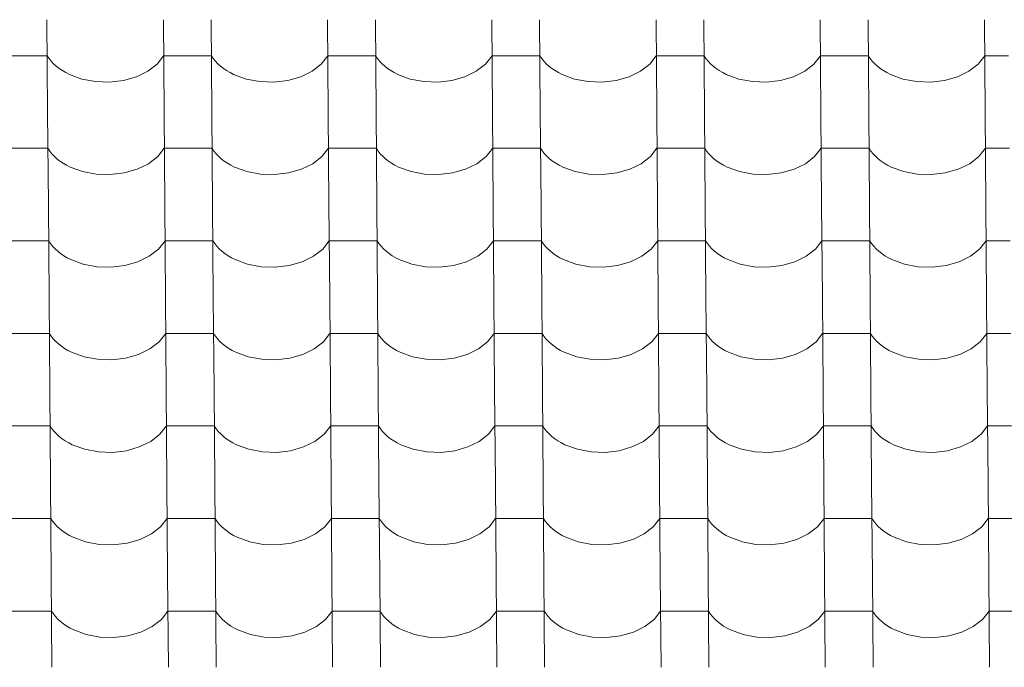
# Model space of a CAD drawing. Header units: millimetres. Extents: x -27785 to 104762, y -947 to 11132.
# Tile 103 of 146: x -8189 to -7199, y 9643 to 10293. Entities that reach past the tile are written whole.
import ezdxf

# ---------------------------------------------------------------- set-up
doc = ezdxf.new("R2010")
doc.units = ezdxf.units.MM
doc.header["$MEASUREMENT"] = 0
doc.layers.add('POHLED JIŽNÍ_1_Bourané_Výplně - Povrchové', color=7, linetype='Continuous')
doc.layers.add('POHLED JIŽNÍ_1_Konstrukce - nosné', color=7, linetype='Continuous')

# ---------------------------------------------------------------- blocks, each defined once
blk = doc.blocks.new('*X2', base_point=(-29303.7, -27473.93))
at = {"layer": 'POHLED JIŽNÍ_1_Bourané_Výplně - Povrchové', "color": 7, "linetype": 'Continuous', "lineweight": 13}
for p, q in [((-8161.31, 10293.42), (-8160.59, 10200.75)), ((-8044.35, 10293.42), (-8043.63, 10200.75)), ((-7996.32, 10293.42), (-7995.6, 10200.75)), ((-7879.36, 10293.42), (-7878.64, 10200.75)), ((-7831.32, 10293.42), (-7830.6, 10200.75)), ((-7714.36, 10293.42), (-7713.64, 10200.75)), ((-7666.33, 10293.42), (-7665.61, 10200.75)), ((-7549.36, 10293.42), (-7548.64, 10200.75)), ((-7501.33, 10293.42), (-7500.61, 10200.75)), ((-7384.37, 10293.42), (-7383.65, 10200.75)), ((-7336.33, 10293.42), (-7335.61, 10200.75)), ((-7219.37, 10293.42), (-7218.65, 10200.75)), ((-8185.05, 10257.27), (-8209.07, 10257.27)), ((-8161.03, 10257.27), (-8185.05, 10257.27)), ((-8161.03, 10257.27), (-8159.19, 10254.47)), ((-8159.19, 10254.47), (-8157.05, 10251.78)), ((-8157.05, 10251.78), (-8154.62, 10249.19)), ((-8154.62, 10249.19), (-8151.92, 10246.73)), ((-8059.93, 10241.71), (-8050.67, 10248.88)), ((-8050.67, 10248.88), (-8044.07, 10257.27)), ((-8020.05, 10257.27), (-8044.07, 10257.27)), ((-7996.04, 10257.27), (-8020.05, 10257.27)), ((-7996.04, 10257.27), (-7994.19, 10254.47)), ((-7994.19, 10254.47), (-7992.05, 10251.78)), ((-7992.05, 10251.78), (-7989.62, 10249.19)), ((-7989.62, 10249.19), (-7986.92, 10246.73)), ((-7894.93, 10241.71), (-7885.68, 10248.88)), ((-7885.68, 10248.88), (-7879.08, 10257.27)), ((-7855.06, 10257.27), (-7879.08, 10257.27)), ((-7831.04, 10257.27), (-7855.06, 10257.27)), ((-7831.04, 10257.27), (-7829.2, 10254.47)), ((-7829.2, 10254.47), (-7827.05, 10251.78)), ((-7827.05, 10251.78), (-7824.63, 10249.19)), ((-7824.63, 10249.19), (-7821.93, 10246.73)), ((-7729.94, 10241.71), (-7720.68, 10248.88)), ((-7720.68, 10248.88), (-7714.08, 10257.27)), ((-7690.06, 10257.27), (-7714.08, 10257.27)), ((-7666.05, 10257.27), (-7690.06, 10257.27)), ((-7666.05, 10257.27), (-7664.2, 10254.47)), ((-7664.2, 10254.47), (-7662.06, 10251.78)), ((-7662.06, 10251.78), (-7659.63, 10249.19)), ((-7659.63, 10249.19), (-7656.93, 10246.73)), ((-7564.94, 10241.71), (-7555.69, 10248.88)), ((-7555.69, 10248.88), (-7549.08, 10257.27)), ((-7525.07, 10257.27), (-7549.08, 10257.27)), ((-7501.05, 10257.27), (-7525.07, 10257.27)), ((-7501.05, 10257.27), (-7499.2, 10254.47)), ((-7499.2, 10254.47), (-7497.06, 10251.78)), ((-7497.06, 10251.78), (-7494.63, 10249.19)), ((-7494.63, 10249.19), (-7491.93, 10246.73)), ((-7399.94, 10241.71), (-7390.69, 10248.88)), ((-7390.69, 10248.88), (-7384.09, 10257.27)), ((-7360.07, 10257.27), (-7384.09, 10257.27)), ((-7336.05, 10257.27), (-7360.07, 10257.27)), ((-7336.05, 10257.27), (-7334.21, 10254.47)), ((-7334.21, 10254.47), (-7332.07, 10251.78)), ((-7332.07, 10251.78), (-7329.64, 10249.19)), ((-7329.64, 10249.19), (-7326.94, 10246.73)), ((-7234.95, 10241.71), (-7225.69, 10248.88)), ((-7225.69, 10248.88), (-7219.09, 10257.27)), ((-7195.07, 10257.27), (-7219.09, 10257.27)), ((-8151.92, 10246.73), (-8148.96, 10244.4)), ((-8148.96, 10244.4), (-8145.76, 10242.22)), ((-8145.76, 10242.22), (-8142.33, 10240.2)), ((-8142.33, 10240.2), (-8138.69, 10238.35)), ((-8071.36, 10236.12), (-8059.93, 10241.71)), ((-7986.92, 10246.73), (-7983.96, 10244.4)), ((-7983.96, 10244.4), (-7980.76, 10242.22)), ((-7980.76, 10242.22), (-7977.33, 10240.2)), ((-7977.33, 10240.2), (-7973.7, 10238.35)), ((-7906.37, 10236.12), (-7894.93, 10241.71)), ((-7821.93, 10246.73), (-7818.97, 10244.4)), ((-7818.97, 10244.4), (-7815.77, 10242.22)), ((-7815.77, 10242.22), (-7812.34, 10240.2)), ((-7812.34, 10240.2), (-7808.7, 10238.35)), ((-7741.37, 10236.12), (-7729.94, 10241.71)), ((-7656.93, 10246.73), (-7653.97, 10244.4)), ((-7653.97, 10244.4), (-7650.77, 10242.22)), ((-7650.77, 10242.22), (-7647.34, 10240.2)), ((-7647.34, 10240.2), (-7643.71, 10238.35)), ((-7576.37, 10236.12), (-7564.94, 10241.71)), ((-7491.93, 10246.73), (-7488.98, 10244.4)), ((-7488.98, 10244.4), (-7485.77, 10242.22)), ((-7485.77, 10242.22), (-7482.35, 10240.2)), ((-7482.35, 10240.2), (-7478.71, 10238.35)), ((-7411.38, 10236.12), (-7399.94, 10241.71)), ((-7326.94, 10246.73), (-7323.98, 10244.4)), ((-7323.98, 10244.4), (-7320.78, 10242.22)), ((-7320.78, 10242.22), (-7317.35, 10240.2)), ((-7317.35, 10240.2), (-7313.71, 10238.35)), ((-7246.38, 10236.12), (-7234.95, 10241.71)), ((-8138.69, 10238.35), (-8126.21, 10233.78)), ((-8126.21, 10233.78), (-8112.54, 10231.19)), ((-8112.54, 10231.19), (-8098.35, 10230.72)), ((-8098.35, 10230.72), (-8084.39, 10232.39)), ((-8084.39, 10232.39), (-8071.36, 10236.12)), ((-7973.7, 10238.35), (-7961.22, 10233.78)), ((-7961.22, 10233.78), (-7947.54, 10231.19)), ((-7947.54, 10231.19), (-7933.36, 10230.72)), ((-7933.36, 10230.72), (-7919.4, 10232.39)), ((-7919.4, 10232.39), (-7906.37, 10236.12)), ((-7808.7, 10238.35), (-7796.22, 10233.78)), ((-7796.22, 10233.78), (-7782.54, 10231.19)), ((-7782.54, 10231.19), (-7768.36, 10230.72)), ((-7768.36, 10230.72), (-7754.4, 10232.39)), ((-7754.4, 10232.39), (-7741.37, 10236.12)), ((-7643.71, 10238.35), (-7631.23, 10233.78)), ((-7631.23, 10233.78), (-7617.55, 10231.19)), ((-7617.55, 10231.19), (-7603.37, 10230.72)), ((-7603.37, 10230.72), (-7589.4, 10232.39)), ((-7589.4, 10232.39), (-7576.37, 10236.12)), ((-7478.71, 10238.35), (-7466.23, 10233.78)), ((-7466.23, 10233.78), (-7452.55, 10231.19)), ((-7452.55, 10231.19), (-7438.37, 10230.72)), ((-7438.37, 10230.72), (-7424.41, 10232.39)), ((-7424.41, 10232.39), (-7411.38, 10236.12)), ((-7313.71, 10238.35), (-7301.24, 10233.78)), ((-7301.24, 10233.78), (-7287.56, 10231.19)), ((-7287.56, 10231.19), (-7273.37, 10230.72)), ((-7273.37, 10230.72), (-7259.41, 10232.39)), ((-7259.41, 10232.39), (-7246.38, 10236.12)), ((-8160.59, 10200.41), (-8159.87, 10107.74)), ((-8043.63, 10200.41), (-8042.91, 10107.74)), ((-7995.6, 10200.41), (-7994.87, 10107.74)), ((-7878.63, 10200.41), (-7877.91, 10107.74)), ((-7830.6, 10200.41), (-7829.88, 10107.74)), ((-7713.64, 10200.41), (-7712.92, 10107.74)), ((-7665.6, 10200.41), (-7664.88, 10107.74)), ((-7548.64, 10200.41), (-7547.92, 10107.74)), ((-7500.61, 10200.41), (-7499.89, 10107.74)), ((-7383.65, 10200.41), (-7382.92, 10107.74)), ((-7335.61, 10200.41), (-7334.89, 10107.74)), ((-7218.65, 10200.41), (-7217.93, 10107.74)), ((-8184.33, 10164.26), (-8208.34, 10164.26)), ((-8160.31, 10164.26), (-8184.33, 10164.26)), ((-8160.31, 10164.26), (-8158.46, 10161.47)), ((-8158.46, 10161.47), (-8156.32, 10158.77)), ((-8049.95, 10155.87), (-8043.35, 10164.26)), ((-8019.33, 10164.26), (-8043.35, 10164.26)), ((-7995.31, 10164.26), (-8019.33, 10164.26)), ((-7995.31, 10164.26), (-7993.47, 10161.47)), ((-7993.47, 10161.47), (-7991.33, 10158.77)), ((-7884.95, 10155.87), (-7878.35, 10164.26)), ((-7854.33, 10164.26), (-7878.35, 10164.26)), ((-7830.32, 10164.26), (-7854.33, 10164.26)), ((-7830.32, 10164.26), (-7828.47, 10161.47)), ((-7828.47, 10161.47), (-7826.33, 10158.77)), ((-7719.96, 10155.87), (-7713.36, 10164.26)), ((-7689.34, 10164.26), (-7713.36, 10164.26)), ((-7665.32, 10164.26), (-7689.34, 10164.26)), ((-7665.32, 10164.26), (-7663.48, 10161.47)), ((-7663.48, 10161.47), (-7661.33, 10158.77)), ((-7554.96, 10155.87), (-7548.36, 10164.26)), ((-7524.34, 10164.26), (-7548.36, 10164.26)), ((-7500.33, 10164.26), (-7524.34, 10164.26)), ((-7500.33, 10164.26), (-7498.48, 10161.47)), ((-7498.48, 10161.47), (-7496.34, 10158.77)), ((-7389.97, 10155.87), (-7383.36, 10164.26)), ((-7359.35, 10164.26), (-7383.36, 10164.26)), ((-7335.33, 10164.26), (-7359.35, 10164.26)), ((-7335.33, 10164.26), (-7333.48, 10161.47)), ((-7333.48, 10161.47), (-7331.34, 10158.77)), ((-7224.97, 10155.87), (-7218.37, 10164.26)), ((-7194.35, 10164.26), (-7218.37, 10164.26)), ((-8156.32, 10158.77), (-8153.89, 10156.18)), ((-8153.89, 10156.18), (-8151.19, 10153.72)), ((-8151.19, 10153.72), (-8148.24, 10151.39)), ((-8148.24, 10151.39), (-8145.03, 10149.21)), ((-8059.2, 10148.7), (-8049.95, 10155.87)), ((-7991.33, 10158.77), (-7988.9, 10156.18)), ((-7988.9, 10156.18), (-7986.2, 10153.72)), ((-7986.2, 10153.72), (-7983.24, 10151.39)), ((-7983.24, 10151.39), (-7980.04, 10149.21)), ((-7894.21, 10148.7), (-7884.95, 10155.87)), ((-7826.33, 10158.77), (-7823.9, 10156.18)), ((-7823.9, 10156.18), (-7821.2, 10153.72)), ((-7821.2, 10153.72), (-7818.24, 10151.39)), ((-7818.24, 10151.39), (-7815.04, 10149.21)), ((-7729.21, 10148.7), (-7719.96, 10155.87)), ((-7661.33, 10158.77), (-7658.91, 10156.18)), ((-7658.91, 10156.18), (-7656.21, 10153.72)), ((-7656.21, 10153.72), (-7653.25, 10151.39)), ((-7653.25, 10151.39), (-7650.05, 10149.21)), ((-7564.22, 10148.7), (-7554.96, 10155.87)), ((-7496.34, 10158.77), (-7493.91, 10156.18)), ((-7493.91, 10156.18), (-7491.21, 10153.72)), ((-7491.21, 10153.72), (-7488.25, 10151.39)), ((-7488.25, 10151.39), (-7485.05, 10149.21)), ((-7399.22, 10148.7), (-7389.97, 10155.87)), ((-7331.34, 10158.77), (-7328.91, 10156.18)), ((-7328.91, 10156.18), (-7326.21, 10153.72)), ((-7326.21, 10153.72), (-7323.26, 10151.39)), ((-7323.26, 10151.39), (-7320.05, 10149.21)), ((-7234.22, 10148.7), (-7224.97, 10155.87)), ((-8145.03, 10149.21), (-8141.61, 10147.19)), ((-8141.61, 10147.19), (-8137.97, 10145.35)), ((-8137.97, 10145.35), (-8125.49, 10140.77)), ((-8125.49, 10140.77), (-8111.81, 10138.19)), ((-8083.67, 10139.38), (-8070.64, 10143.11)), ((-8070.64, 10143.11), (-8059.2, 10148.7)), ((-7980.04, 10149.21), (-7976.61, 10147.19)), ((-7976.61, 10147.19), (-7972.97, 10145.35)), ((-7972.97, 10145.35), (-7960.5, 10140.77)), ((-7960.5, 10140.77), (-7946.82, 10138.19)), ((-7918.67, 10139.38), (-7905.64, 10143.11)), ((-7905.64, 10143.11), (-7894.21, 10148.7)), ((-7815.04, 10149.21), (-7811.61, 10147.19)), ((-7811.61, 10147.19), (-7807.98, 10145.35)), ((-7807.98, 10145.35), (-7795.5, 10140.77)), ((-7795.5, 10140.77), (-7781.82, 10138.19)), ((-7753.68, 10139.38), (-7740.65, 10143.11)), ((-7740.65, 10143.11), (-7729.21, 10148.7)), ((-7650.05, 10149.21), (-7646.62, 10147.19)), ((-7646.62, 10147.19), (-7642.98, 10145.35)), ((-7642.98, 10145.35), (-7630.5, 10140.77)), ((-7630.5, 10140.77), (-7616.82, 10138.19)), ((-7588.68, 10139.38), (-7575.65, 10143.11)), ((-7575.65, 10143.11), (-7564.22, 10148.7)), ((-7485.05, 10149.21), (-7481.62, 10147.19)), ((-7481.62, 10147.19), (-7477.99, 10145.35)), ((-7477.99, 10145.35), (-7465.51, 10140.77)), ((-7465.51, 10140.77), (-7451.83, 10138.19)), ((-7423.68, 10139.38), (-7410.65, 10143.11)), ((-7410.65, 10143.11), (-7399.22, 10148.7)), ((-7320.05, 10149.21), (-7316.63, 10147.19)), ((-7316.63, 10147.19), (-7312.99, 10145.35)), ((-7312.99, 10145.35), (-7300.51, 10140.77)), ((-7300.51, 10140.77), (-7286.83, 10138.19)), ((-7258.69, 10139.38), (-7245.66, 10143.11)), ((-7245.66, 10143.11), (-7234.22, 10148.7)), ((-8111.81, 10138.19), (-8097.63, 10137.71)), ((-8097.63, 10137.71), (-8083.67, 10139.38)), ((-7946.82, 10138.19), (-7932.63, 10137.71)), ((-7932.63, 10137.71), (-7918.67, 10139.38)), ((-7781.82, 10138.19), (-7767.64, 10137.71)), ((-7767.64, 10137.71), (-7753.68, 10139.38)), ((-7616.82, 10138.19), (-7602.64, 10137.71)), ((-7602.64, 10137.71), (-7588.68, 10139.38)), ((-7451.83, 10138.19), (-7437.65, 10137.71)), ((-7437.65, 10137.71), (-7423.68, 10139.38)), ((-7286.83, 10138.19), (-7272.65, 10137.71)), ((-7272.65, 10137.71), (-7258.69, 10139.38)), ((-8159.87, 10107.41), (-8159.15, 10014.73)), ((-8042.91, 10107.41), (-8042.18, 10014.73)), ((-7994.87, 10107.41), (-7994.15, 10014.73)), ((-7877.91, 10107.41), (-7877.19, 10014.73)), ((-7829.88, 10107.41), (-7829.15, 10014.73)), ((-7712.91, 10107.41), (-7712.19, 10014.73)), ((-7664.88, 10107.41), (-7664.16, 10014.73)), ((-7547.92, 10107.41), (-7547.2, 10014.73)), ((-7499.88, 10107.41), (-7499.16, 10014.73)), ((-7382.92, 10107.41), (-7382.2, 10014.73)), ((-7334.89, 10107.41), (-7334.17, 10014.73)), ((-7217.93, 10107.41), (-7217.2, 10014.73)), ((-8183.6, 10071.25), (-8207.62, 10071.25)), ((-8159.59, 10071.25), (-8183.6, 10071.25)), ((-8159.59, 10071.25), (-8157.74, 10068.46)), ((-8049.23, 10062.86), (-8042.62, 10071.25)), ((-8018.61, 10071.25), (-8042.62, 10071.25)), ((-7994.59, 10071.25), (-8018.61, 10071.25)), ((-7994.59, 10071.25), (-7992.74, 10068.46)), ((-7884.23, 10062.86), (-7877.63, 10071.25)), ((-7853.61, 10071.25), (-7877.63, 10071.25)), ((-7829.59, 10071.25), (-7853.61, 10071.25)), ((-7829.59, 10071.25), (-7827.75, 10068.46)), ((-7719.24, 10062.86), (-7712.63, 10071.25)), ((-7688.62, 10071.25), (-7712.63, 10071.25)), ((-7664.6, 10071.25), (-7688.62, 10071.25)), ((-7664.6, 10071.25), (-7662.75, 10068.46)), ((-7554.24, 10062.86), (-7547.64, 10071.25)), ((-7523.62, 10071.25), (-7547.64, 10071.25)), ((-7499.6, 10071.25), (-7523.62, 10071.25)), ((-7499.6, 10071.25), (-7497.76, 10068.46)), ((-7389.24, 10062.86), (-7382.64, 10071.25)), ((-7358.62, 10071.25), (-7382.64, 10071.25)), ((-7334.61, 10071.25), (-7358.62, 10071.25)), ((-7334.61, 10071.25), (-7332.76, 10068.46)), ((-7224.25, 10062.86), (-7217.64, 10071.25)), ((-7193.63, 10071.25), (-7217.64, 10071.25)), ((-8157.74, 10068.46), (-8155.6, 10065.76)), ((-8155.6, 10065.76), (-8153.17, 10063.17)), ((-8153.17, 10063.17), (-8150.47, 10060.71)), ((-8150.47, 10060.71), (-8147.51, 10058.38)), ((-8058.48, 10055.69), (-8049.23, 10062.86)), ((-7992.74, 10068.46), (-7990.6, 10065.76)), ((-7990.6, 10065.76), (-7988.17, 10063.17)), ((-7988.17, 10063.17), (-7985.47, 10060.71)), ((-7985.47, 10060.71), (-7982.52, 10058.38)), ((-7893.48, 10055.69), (-7884.23, 10062.86)), ((-7827.75, 10068.46), (-7825.61, 10065.76)), ((-7825.61, 10065.76), (-7823.18, 10063.17)), ((-7823.18, 10063.17), (-7820.48, 10060.71)), ((-7820.48, 10060.71), (-7817.52, 10058.38)), ((-7728.49, 10055.69), (-7719.24, 10062.86)), ((-7662.75, 10068.46), (-7660.61, 10065.76)), ((-7660.61, 10065.76), (-7658.18, 10063.17)), ((-7658.18, 10063.17), (-7655.48, 10060.71)), ((-7655.48, 10060.71), (-7652.52, 10058.38)), ((-7563.49, 10055.69), (-7554.24, 10062.86)), ((-7497.76, 10068.46), (-7495.61, 10065.76)), ((-7495.61, 10065.76), (-7493.19, 10063.17)), ((-7493.19, 10063.17), (-7490.49, 10060.71)), ((-7490.49, 10060.71), (-7487.53, 10058.38)), ((-7398.5, 10055.69), (-7389.24, 10062.86)), ((-7332.76, 10068.46), (-7330.62, 10065.76)), ((-7330.62, 10065.76), (-7328.19, 10063.17)), ((-7328.19, 10063.17), (-7325.49, 10060.71)), ((-7325.49, 10060.71), (-7322.53, 10058.38)), ((-7233.5, 10055.69), (-7224.25, 10062.86)), ((-8147.51, 10058.38), (-8144.31, 10056.2)), ((-8144.31, 10056.2), (-8140.88, 10054.18)), ((-8140.88, 10054.18), (-8137.25, 10052.34)), ((-8137.25, 10052.34), (-8124.77, 10047.76)), ((-8069.91, 10050.1), (-8058.48, 10055.69)), ((-7982.52, 10058.38), (-7979.31, 10056.2)), ((-7979.31, 10056.2), (-7975.89, 10054.18)), ((-7975.89, 10054.18), (-7972.25, 10052.34)), ((-7972.25, 10052.34), (-7959.77, 10047.76)), ((-7904.92, 10050.1), (-7893.48, 10055.69)), ((-7817.52, 10058.38), (-7814.32, 10056.2)), ((-7814.32, 10056.2), (-7810.89, 10054.18)), ((-7810.89, 10054.18), (-7807.25, 10052.34)), ((-7807.25, 10052.34), (-7794.78, 10047.76)), ((-7739.92, 10050.1), (-7728.49, 10055.69)), ((-7652.52, 10058.38), (-7649.32, 10056.2)), ((-7649.32, 10056.2), (-7645.89, 10054.18)), ((-7645.89, 10054.18), (-7642.26, 10052.34)), ((-7642.26, 10052.34), (-7629.78, 10047.76)), ((-7574.93, 10050.1), (-7563.49, 10055.69)), ((-7487.53, 10058.38), (-7484.33, 10056.2)), ((-7484.33, 10056.2), (-7480.9, 10054.18)), ((-7480.9, 10054.18), (-7477.26, 10052.34)), ((-7477.26, 10052.34), (-7464.78, 10047.76)), ((-7409.93, 10050.1), (-7398.5, 10055.69)), ((-7322.53, 10058.38), (-7319.33, 10056.2)), ((-7319.33, 10056.2), (-7315.9, 10054.18)), ((-7315.9, 10054.18), (-7312.27, 10052.34)), ((-7312.27, 10052.34), (-7299.79, 10047.76)), ((-7244.93, 10050.1), (-7233.5, 10055.69)), ((-8124.77, 10047.76), (-8111.09, 10045.18)), ((-8111.09, 10045.18), (-8096.91, 10044.71)), ((-8096.91, 10044.71), (-8082.94, 10046.38)), ((-8082.94, 10046.38), (-8069.91, 10050.1)), ((-7959.77, 10047.76), (-7946.09, 10045.18)), ((-7946.09, 10045.18), (-7931.91, 10044.71)), ((-7931.91, 10044.71), (-7917.95, 10046.38)), ((-7917.95, 10046.38), (-7904.92, 10050.1)), ((-7794.78, 10047.76), (-7781.1, 10045.18)), ((-7781.1, 10045.18), (-7766.91, 10044.71)), ((-7766.91, 10044.71), (-7752.95, 10046.38)), ((-7752.95, 10046.38), (-7739.92, 10050.1)), ((-7629.78, 10047.76), (-7616.1, 10045.18)), ((-7616.1, 10045.18), (-7601.92, 10044.71)), ((-7601.92, 10044.71), (-7587.96, 10046.38)), ((-7587.96, 10046.38), (-7574.93, 10050.1)), ((-7464.78, 10047.76), (-7451.1, 10045.18)), ((-7451.1, 10045.18), (-7436.92, 10044.71)), ((-7436.92, 10044.71), (-7422.96, 10046.38)), ((-7422.96, 10046.38), (-7409.93, 10050.1)), ((-7299.79, 10047.76), (-7286.11, 10045.18)), ((-7286.11, 10045.18), (-7271.93, 10044.71)), ((-7271.93, 10044.71), (-7257.96, 10046.38)), ((-7257.96, 10046.38), (-7244.93, 10050.1)), ((-8159.14, 10014.4), (-8158.42, 9921.72)), ((-8042.18, 10014.4), (-8041.46, 9921.72)), ((-7994.15, 10014.4), (-7993.43, 9921.72)), ((-7877.19, 10014.4), (-7876.46, 9921.72)), ((-7829.15, 10014.4), (-7828.43, 9921.72)), ((-7712.19, 10014.4), (-7711.47, 9921.72)), ((-7664.16, 10014.4), (-7663.43, 9921.72)), ((-7547.19, 10014.4), (-7546.47, 9921.72)), ((-7499.16, 10014.4), (-7498.44, 9921.72)), ((-7382.2, 10014.4), (-7381.48, 9921.72)), ((-7334.16, 10014.4), (-7333.44, 9921.72)), ((-7217.2, 10014.4), (-7216.48, 9921.72)), ((-8182.88, 9978.24), (-8206.9, 9978.24)), ((-8158.86, 9978.24), (-8182.88, 9978.24)), ((-8158.86, 9978.24), (-8157.02, 9975.45)), ((-8157.02, 9975.45), (-8154.87, 9972.75)), ((-8154.87, 9972.75), (-8152.45, 9970.16)), ((-8048.5, 9969.85), (-8041.9, 9978.24)), ((-8017.88, 9978.24), (-8041.9, 9978.24)), ((-7993.87, 9978.24), (-8017.88, 9978.24)), ((-7993.87, 9978.24), (-7992.02, 9975.45)), ((-7992.02, 9975.45), (-7989.88, 9972.75)), ((-7989.88, 9972.75), (-7987.45, 9970.16)), ((-7883.51, 9969.85), (-7876.9, 9978.24)), ((-7852.89, 9978.24), (-7876.9, 9978.24)), ((-7828.87, 9978.24), (-7852.89, 9978.24)), ((-7828.87, 9978.24), (-7827.02, 9975.45)), ((-7827.02, 9975.45), (-7824.88, 9972.75)), ((-7824.88, 9972.75), (-7822.45, 9970.16)), ((-7718.51, 9969.85), (-7711.91, 9978.24)), ((-7687.89, 9978.24), (-7711.91, 9978.24)), ((-7663.87, 9978.24), (-7687.89, 9978.24)), ((-7663.87, 9978.24), (-7662.03, 9975.45)), ((-7662.03, 9975.45), (-7659.89, 9972.75)), ((-7659.89, 9972.75), (-7657.46, 9970.16)), ((-7553.52, 9969.85), (-7546.91, 9978.24)), ((-7522.9, 9978.24), (-7546.91, 9978.24)), ((-7498.88, 9978.24), (-7522.9, 9978.24)), ((-7498.88, 9978.24), (-7497.03, 9975.45)), ((-7497.03, 9975.45), (-7494.89, 9972.75)), ((-7494.89, 9972.75), (-7492.46, 9970.16)), ((-7388.52, 9969.85), (-7381.92, 9978.24)), ((-7357.9, 9978.24), (-7381.92, 9978.24)), ((-7333.88, 9978.24), (-7357.9, 9978.24)), ((-7333.88, 9978.24), (-7332.04, 9975.45)), ((-7332.04, 9975.45), (-7329.89, 9972.75)), ((-7329.89, 9972.75), (-7327.47, 9970.16)), ((-7223.52, 9969.85), (-7216.92, 9978.24)), ((-7192.9, 9978.24), (-7216.92, 9978.24)), ((-8152.45, 9970.16), (-8149.75, 9967.7)), ((-8149.75, 9967.7), (-8146.79, 9965.37)), ((-8146.79, 9965.37), (-8143.59, 9963.19)), ((-8143.59, 9963.19), (-8140.16, 9961.18)), ((-8069.19, 9957.09), (-8057.76, 9962.68)), ((-8057.76, 9962.68), (-8048.5, 9969.85)), ((-7987.45, 9970.16), (-7984.75, 9967.7)), ((-7984.75, 9967.7), (-7981.79, 9965.37)), ((-7981.79, 9965.37), (-7978.59, 9963.19)), ((-7978.59, 9963.19), (-7975.16, 9961.18)), ((-7904.19, 9957.09), (-7892.76, 9962.68)), ((-7892.76, 9962.68), (-7883.51, 9969.85)), ((-7822.45, 9970.16), (-7819.75, 9967.7)), ((-7819.75, 9967.7), (-7816.8, 9965.37)), ((-7816.8, 9965.37), (-7813.59, 9963.19)), ((-7813.59, 9963.19), (-7810.17, 9961.18)), ((-7739.2, 9957.09), (-7727.77, 9962.68)), ((-7727.77, 9962.68), (-7718.51, 9969.85)), ((-7657.46, 9970.16), (-7654.76, 9967.7)), ((-7654.76, 9967.7), (-7651.8, 9965.37)), ((-7651.8, 9965.37), (-7648.6, 9963.19)), ((-7648.6, 9963.19), (-7645.17, 9961.18)), ((-7574.2, 9957.09), (-7562.77, 9962.68)), ((-7562.77, 9962.68), (-7553.52, 9969.85)), ((-7492.46, 9970.16), (-7489.76, 9967.7)), ((-7489.76, 9967.7), (-7486.8, 9965.37)), ((-7486.8, 9965.37), (-7483.6, 9963.19)), ((-7483.6, 9963.19), (-7480.17, 9961.18)), ((-7409.21, 9957.09), (-7397.77, 9962.68)), ((-7397.77, 9962.68), (-7388.52, 9969.85)), ((-7327.47, 9970.16), (-7324.77, 9967.7)), ((-7324.77, 9967.7), (-7321.81, 9965.37)), ((-7321.81, 9965.37), (-7318.61, 9963.19)), ((-7318.61, 9963.19), (-7315.18, 9961.18)), ((-7244.21, 9957.09), (-7232.78, 9962.68)), ((-7232.78, 9962.68), (-7223.52, 9969.85)), ((-8140.16, 9961.18), (-8136.52, 9959.33)), ((-8136.52, 9959.33), (-8124.04, 9954.75)), ((-8124.04, 9954.75), (-8110.36, 9952.17)), ((-8110.36, 9952.17), (-8096.18, 9951.7)), ((-8096.18, 9951.7), (-8082.22, 9953.37)), ((-8082.22, 9953.37), (-8069.19, 9957.09)), ((-7975.16, 9961.18), (-7971.53, 9959.33)), ((-7971.53, 9959.33), (-7959.05, 9954.75)), ((-7959.05, 9954.75), (-7945.37, 9952.17)), ((-7945.37, 9952.17), (-7931.19, 9951.7)), ((-7931.19, 9951.7), (-7917.22, 9953.37)), ((-7917.22, 9953.37), (-7904.19, 9957.09)), ((-7810.17, 9961.18), (-7806.53, 9959.33)), ((-7806.53, 9959.33), (-7794.05, 9954.75)), ((-7794.05, 9954.75), (-7780.37, 9952.17)), ((-7780.37, 9952.17), (-7766.19, 9951.7)), ((-7766.19, 9951.7), (-7752.23, 9953.37)), ((-7752.23, 9953.37), (-7739.2, 9957.09)), ((-7645.17, 9961.18), (-7641.53, 9959.33)), ((-7641.53, 9959.33), (-7629.06, 9954.75)), ((-7629.06, 9954.75), (-7615.38, 9952.17)), ((-7615.38, 9952.17), (-7601.19, 9951.7)), ((-7601.19, 9951.7), (-7587.23, 9953.37)), ((-7587.23, 9953.37), (-7574.2, 9957.09)), ((-7480.17, 9961.18), (-7476.54, 9959.33)), ((-7476.54, 9959.33), (-7464.06, 9954.75)), ((-7464.06, 9954.75), (-7450.38, 9952.17)), ((-7450.38, 9952.17), (-7436.2, 9951.7)), ((-7436.2, 9951.7), (-7422.24, 9953.37)), ((-7422.24, 9953.37), (-7409.21, 9957.09)), ((-7315.18, 9961.18), (-7311.54, 9959.33)), ((-7311.54, 9959.33), (-7299.06, 9954.75)), ((-7299.06, 9954.75), (-7285.38, 9952.17)), ((-7285.38, 9952.17), (-7271.2, 9951.7)), ((-7271.2, 9951.7), (-7257.24, 9953.37)), ((-7257.24, 9953.37), (-7244.21, 9957.09)), ((-8158.42, 9921.39), (-8157.7, 9828.71)), ((-8041.46, 9921.39), (-8040.74, 9828.71)), ((-7993.42, 9921.39), (-7992.7, 9828.71)), ((-7876.46, 9921.39), (-7875.74, 9828.71)), ((-7828.43, 9921.39), (-7827.71, 9828.71)), ((-7711.47, 9921.39), (-7710.75, 9828.71)), ((-7663.43, 9921.39), (-7662.71, 9828.71)), ((-7546.47, 9921.39), (-7545.75, 9828.71)), ((-7498.44, 9921.39), (-7497.72, 9828.71)), ((-7381.47, 9921.39), (-7380.75, 9828.71)), ((-7333.44, 9921.39), (-7332.72, 9828.71)), ((-7216.48, 9921.39), (-7215.76, 9828.71)), ((-8182.16, 9885.23), (-8206.17, 9885.23)), ((-8158.14, 9885.23), (-8182.16, 9885.23)), ((-8158.14, 9885.23), (-8156.29, 9882.44)), ((-8047.78, 9876.84), (-8041.18, 9885.23)), ((-8017.16, 9885.23), (-8041.18, 9885.23)), ((-7993.14, 9885.23), (-8017.16, 9885.23)), ((-7993.14, 9885.23), (-7991.3, 9882.44)), ((-7882.78, 9876.84), (-7876.18, 9885.23)), ((-7852.16, 9885.23), (-7876.18, 9885.23)), ((-7828.15, 9885.23), (-7852.16, 9885.23)), ((-7828.15, 9885.23), (-7826.3, 9882.44)), ((-7717.79, 9876.84), (-7711.19, 9885.23)), ((-7687.17, 9885.23), (-7711.19, 9885.23)), ((-7663.15, 9885.23), (-7687.17, 9885.23)), ((-7663.15, 9885.23), (-7661.31, 9882.44)), ((-7552.79, 9876.84), (-7546.19, 9885.23)), ((-7522.17, 9885.23), (-7546.19, 9885.23)), ((-7498.15, 9885.23), (-7522.17, 9885.23)), ((-7498.15, 9885.23), (-7496.31, 9882.44)), ((-7387.8, 9876.84), (-7381.19, 9885.23)), ((-7357.18, 9885.23), (-7381.19, 9885.23)), ((-7333.16, 9885.23), (-7357.18, 9885.23)), ((-7333.16, 9885.23), (-7331.31, 9882.44)), ((-7222.8, 9876.84), (-7216.2, 9885.23)), ((-7192.18, 9885.23), (-7216.2, 9885.23)), ((-8156.29, 9882.44), (-8154.15, 9879.74)), ((-8154.15, 9879.74), (-8151.72, 9877.15)), ((-8151.72, 9877.15), (-8149.02, 9874.69)), ((-8149.02, 9874.69), (-8146.06, 9872.36)), ((-8057.03, 9869.67), (-8047.78, 9876.84)), ((-7991.3, 9882.44), (-7989.15, 9879.74)), ((-7989.15, 9879.74), (-7986.73, 9877.15)), ((-7986.73, 9877.15), (-7984.03, 9874.69)), ((-7984.03, 9874.69), (-7981.07, 9872.36)), ((-7892.04, 9869.67), (-7882.78, 9876.84)), ((-7826.3, 9882.44), (-7824.16, 9879.74)), ((-7824.16, 9879.74), (-7821.73, 9877.15)), ((-7821.73, 9877.15), (-7819.03, 9874.69)), ((-7819.03, 9874.69), (-7816.07, 9872.36)), ((-7727.04, 9869.67), (-7717.79, 9876.84)), ((-7661.31, 9882.44), (-7659.16, 9879.74)), ((-7659.16, 9879.74), (-7656.74, 9877.15)), ((-7656.74, 9877.15), (-7654.04, 9874.69)), ((-7654.04, 9874.69), (-7651.08, 9872.36)), ((-7562.05, 9869.67), (-7552.79, 9876.84)), ((-7496.31, 9882.44), (-7494.17, 9879.74)), ((-7494.17, 9879.74), (-7491.74, 9877.15)), ((-7491.74, 9877.15), (-7489.04, 9874.69)), ((-7489.04, 9874.69), (-7486.08, 9872.36)), ((-7397.05, 9869.67), (-7387.8, 9876.84)), ((-7331.31, 9882.44), (-7329.17, 9879.74)), ((-7329.17, 9879.74), (-7326.74, 9877.15)), ((-7326.74, 9877.15), (-7324.04, 9874.69)), ((-7324.04, 9874.69), (-7321.08, 9872.36)), ((-7232.05, 9869.67), (-7222.8, 9876.84)), ((-8146.06, 9872.36), (-8142.86, 9870.18)), ((-8142.86, 9870.18), (-8139.44, 9868.17)), ((-8139.44, 9868.17), (-8135.8, 9866.32)), ((-8135.8, 9866.32), (-8123.32, 9861.75)), ((-8081.5, 9860.36), (-8068.47, 9864.08)), ((-8068.47, 9864.08), (-8057.03, 9869.67)), ((-7981.07, 9872.36), (-7977.87, 9870.18)), ((-7977.87, 9870.18), (-7974.44, 9868.17)), ((-7974.44, 9868.17), (-7970.8, 9866.32)), ((-7970.8, 9866.32), (-7958.32, 9861.75)), ((-7916.5, 9860.36), (-7903.47, 9864.08)), ((-7903.47, 9864.08), (-7892.04, 9869.67)), ((-7816.07, 9872.36), (-7812.87, 9870.18)), ((-7812.87, 9870.18), (-7809.44, 9868.17)), ((-7809.44, 9868.17), (-7805.81, 9866.32)), ((-7805.81, 9866.32), (-7793.33, 9861.75)), ((-7751.5, 9860.36), (-7738.48, 9864.08)), ((-7738.48, 9864.08), (-7727.04, 9869.67)), ((-7651.08, 9872.36), (-7647.87, 9870.18)), ((-7647.87, 9870.18), (-7644.45, 9868.17)), ((-7644.45, 9868.17), (-7640.81, 9866.32)), ((-7640.81, 9866.32), (-7628.33, 9861.75)), ((-7586.51, 9860.36), (-7573.48, 9864.08)), ((-7573.48, 9864.08), (-7562.05, 9869.67)), ((-7486.08, 9872.36), (-7482.88, 9870.18)), ((-7482.88, 9870.18), (-7479.45, 9868.17)), ((-7479.45, 9868.17), (-7475.82, 9866.32)), ((-7475.82, 9866.32), (-7463.34, 9861.75)), ((-7421.51, 9860.36), (-7408.48, 9864.08)), ((-7408.48, 9864.08), (-7397.05, 9869.67)), ((-7321.08, 9872.36), (-7317.88, 9870.18)), ((-7317.88, 9870.18), (-7314.46, 9868.17)), ((-7314.46, 9868.17), (-7310.82, 9866.32)), ((-7310.82, 9866.32), (-7298.34, 9861.75)), ((-7256.52, 9860.36), (-7243.49, 9864.08)), ((-7243.49, 9864.08), (-7232.05, 9869.67)), ((-8123.32, 9861.75), (-8109.64, 9859.16)), ((-8109.64, 9859.16), (-8095.46, 9858.69)), ((-8095.46, 9858.69), (-8081.5, 9860.36)), ((-7958.32, 9861.75), (-7944.65, 9859.16)), ((-7944.65, 9859.16), (-7930.46, 9858.69)), ((-7930.46, 9858.69), (-7916.5, 9860.36)), ((-7793.33, 9861.75), (-7779.65, 9859.16)), ((-7779.65, 9859.16), (-7765.47, 9858.69)), ((-7765.47, 9858.69), (-7751.5, 9860.36)), ((-7628.33, 9861.75), (-7614.65, 9859.16)), ((-7614.65, 9859.16), (-7600.47, 9858.69)), ((-7600.47, 9858.69), (-7586.51, 9860.36)), ((-7463.34, 9861.75), (-7449.66, 9859.16)), ((-7449.66, 9859.16), (-7435.47, 9858.69)), ((-7435.47, 9858.69), (-7421.51, 9860.36)), ((-7298.34, 9861.75), (-7284.66, 9859.16)), ((-7284.66, 9859.16), (-7270.48, 9858.69)), ((-7270.48, 9858.69), (-7256.52, 9860.36)), ((-8157.7, 9828.38), (-8156.98, 9735.7)), ((-8040.73, 9828.38), (-8040.01, 9735.7)), ((-7992.7, 9828.38), (-7991.98, 9735.7)), ((-7875.74, 9828.38), (-7875.02, 9735.7)), ((-7827.7, 9828.38), (-7826.98, 9735.7)), ((-7710.74, 9828.38), (-7710.02, 9735.7)), ((-7662.71, 9828.38), (-7661.99, 9735.7)), ((-7545.75, 9828.38), (-7545.03, 9735.7)), ((-7497.71, 9828.38), (-7496.99, 9735.7)), ((-7380.75, 9828.38), (-7380.03, 9735.7)), ((-7332.72, 9828.38), (-7332, 9735.7)), ((-7215.75, 9828.38), (-7215.03, 9735.7)), ((-8181.43, 9792.22), (-8205.45, 9792.22)), ((-8157.42, 9792.22), (-8181.43, 9792.22)), ((-8157.42, 9792.22), (-8155.57, 9789.43)), ((-8155.57, 9789.43), (-8153.43, 9786.73)), ((-8153.43, 9786.73), (-8151, 9784.14)), ((-8151, 9784.14), (-8148.3, 9781.68)), ((-8056.31, 9776.66), (-8047.06, 9783.83)), ((-8047.06, 9783.83), (-8040.45, 9792.22)), ((-8016.44, 9792.22), (-8040.45, 9792.22)), ((-7992.42, 9792.22), (-8016.44, 9792.22)), ((-7992.42, 9792.22), (-7990.57, 9789.43)), ((-7990.57, 9789.43), (-7988.43, 9786.73)), ((-7988.43, 9786.73), (-7986, 9784.14)), ((-7986, 9784.14), (-7983.3, 9781.68)), ((-7891.31, 9776.66), (-7882.06, 9783.83)), ((-7882.06, 9783.83), (-7875.46, 9792.22)), ((-7851.44, 9792.22), (-7875.46, 9792.22)), ((-7827.42, 9792.22), (-7851.44, 9792.22)), ((-7827.42, 9792.22), (-7825.58, 9789.43)), ((-7825.58, 9789.43), (-7823.44, 9786.73)), ((-7823.44, 9786.73), (-7821.01, 9784.14)), ((-7821.01, 9784.14), (-7818.31, 9781.68)), ((-7726.32, 9776.66), (-7717.06, 9783.83)), ((-7717.06, 9783.83), (-7710.46, 9792.22)), ((-7686.44, 9792.22), (-7710.46, 9792.22)), ((-7662.43, 9792.22), (-7686.44, 9792.22)), ((-7662.43, 9792.22), (-7660.58, 9789.43)), ((-7660.58, 9789.43), (-7658.44, 9786.73)), ((-7658.44, 9786.73), (-7656.01, 9784.14)), ((-7656.01, 9784.14), (-7653.31, 9781.68)), ((-7561.32, 9776.66), (-7552.07, 9783.83)), ((-7552.07, 9783.83), (-7545.47, 9792.22)), ((-7521.45, 9792.22), (-7545.47, 9792.22)), ((-7497.43, 9792.22), (-7521.45, 9792.22)), ((-7497.43, 9792.22), (-7495.59, 9789.43)), ((-7495.59, 9789.43), (-7493.44, 9786.73)), ((-7493.44, 9786.73), (-7491.02, 9784.14)), ((-7491.02, 9784.14), (-7488.32, 9781.68)), ((-7396.33, 9776.66), (-7387.07, 9783.83)), ((-7387.07, 9783.83), (-7380.47, 9792.22)), ((-7356.45, 9792.22), (-7380.47, 9792.22)), ((-7332.44, 9792.22), (-7356.45, 9792.22)), ((-7332.44, 9792.22), (-7330.59, 9789.43)), ((-7330.59, 9789.43), (-7328.45, 9786.73)), ((-7328.45, 9786.73), (-7326.02, 9784.14)), ((-7326.02, 9784.14), (-7323.32, 9781.68)), ((-7231.33, 9776.66), (-7222.08, 9783.83)), ((-7222.08, 9783.83), (-7215.47, 9792.22)), ((-7191.46, 9792.22), (-7215.47, 9792.22)), ((-8148.3, 9781.68), (-8145.34, 9779.35)), ((-8145.34, 9779.35), (-8142.14, 9777.18)), ((-8142.14, 9777.18), (-8138.71, 9775.16)), ((-8138.71, 9775.16), (-8135.08, 9773.31)), ((-8067.74, 9771.07), (-8056.31, 9776.66)), ((-7983.3, 9781.68), (-7980.34, 9779.35)), ((-7980.34, 9779.35), (-7977.14, 9777.18)), ((-7977.14, 9777.18), (-7973.72, 9775.16)), ((-7973.72, 9775.16), (-7970.08, 9773.31)), ((-7902.75, 9771.07), (-7891.31, 9776.66)), ((-7818.31, 9781.68), (-7815.35, 9779.35)), ((-7815.35, 9779.35), (-7812.15, 9777.18)), ((-7812.15, 9777.18), (-7808.72, 9775.16)), ((-7808.72, 9775.16), (-7805.08, 9773.31)), ((-7737.75, 9771.07), (-7726.32, 9776.66)), ((-7653.31, 9781.68), (-7650.35, 9779.35)), ((-7650.35, 9779.35), (-7647.15, 9777.18)), ((-7647.15, 9777.18), (-7643.72, 9775.16)), ((-7643.72, 9775.16), (-7640.09, 9773.31)), ((-7572.76, 9771.07), (-7561.32, 9776.66)), ((-7488.32, 9781.68), (-7485.36, 9779.35)), ((-7485.36, 9779.35), (-7482.16, 9777.18)), ((-7482.16, 9777.18), (-7478.73, 9775.16)), ((-7478.73, 9775.16), (-7475.09, 9773.31)), ((-7407.76, 9771.07), (-7396.33, 9776.66)), ((-7323.32, 9781.68), (-7320.36, 9779.35)), ((-7320.36, 9779.35), (-7317.16, 9777.18)), ((-7317.16, 9777.18), (-7313.73, 9775.16)), ((-7313.73, 9775.16), (-7310.1, 9773.31)), ((-7242.76, 9771.07), (-7231.33, 9776.66)), ((-8135.08, 9773.31), (-8122.6, 9768.74)), ((-8122.6, 9768.74), (-8108.92, 9766.15)), ((-8108.92, 9766.15), (-8094.74, 9765.68)), ((-8094.74, 9765.68), (-8080.77, 9767.35)), ((-8080.77, 9767.35), (-8067.74, 9771.07)), ((-7970.08, 9773.31), (-7957.6, 9768.74)), ((-7957.6, 9768.74), (-7943.92, 9766.15)), ((-7943.92, 9766.15), (-7929.74, 9765.68)), ((-7929.74, 9765.68), (-7915.78, 9767.35)), ((-7915.78, 9767.35), (-7902.75, 9771.07)), ((-7805.08, 9773.31), (-7792.6, 9768.74)), ((-7792.6, 9768.74), (-7778.93, 9766.15)), ((-7778.93, 9766.15), (-7764.74, 9765.68)), ((-7764.74, 9765.68), (-7750.78, 9767.35)), ((-7750.78, 9767.35), (-7737.75, 9771.07)), ((-7640.09, 9773.31), (-7627.61, 9768.74)), ((-7627.61, 9768.74), (-7613.93, 9766.15)), ((-7613.93, 9766.15), (-7599.75, 9765.68)), ((-7599.75, 9765.68), (-7585.79, 9767.35)), ((-7585.79, 9767.35), (-7572.76, 9771.07)), ((-7475.09, 9773.31), (-7462.61, 9768.74)), ((-7462.61, 9768.74), (-7448.93, 9766.15)), ((-7448.93, 9766.15), (-7434.75, 9765.68)), ((-7434.75, 9765.68), (-7420.79, 9767.35)), ((-7420.79, 9767.35), (-7407.76, 9771.07)), ((-7310.1, 9773.31), (-7297.62, 9768.74)), ((-7297.62, 9768.74), (-7283.94, 9766.15)), ((-7283.94, 9766.15), (-7269.76, 9765.68)), ((-7269.76, 9765.68), (-7255.79, 9767.35)), ((-7255.79, 9767.35), (-7242.76, 9771.07)), ((-8156.97, 9735.37), (-8156.25, 9642.69)), ((-8040.01, 9735.37), (-8039.29, 9642.69)), ((-7991.98, 9735.37), (-7991.26, 9642.69)), ((-7875.01, 9735.37), (-7874.29, 9642.69)), ((-7826.98, 9735.37), (-7826.26, 9642.69)), ((-7710.02, 9735.37), (-7709.3, 9642.69)), ((-7661.98, 9735.37), (-7661.26, 9642.69)), ((-7545.02, 9735.37), (-7544.3, 9642.69)), ((-7496.99, 9735.37), (-7496.27, 9642.69)), ((-7380.03, 9735.37), (-7379.31, 9642.69)), ((-7331.99, 9735.37), (-7331.27, 9642.69)), ((-7215.03, 9735.37), (-7214.31, 9642.69)), ((-8180.71, 9699.21), (-8204.73, 9699.21)), ((-8156.69, 9699.21), (-8180.71, 9699.21)), ((-8156.69, 9699.21), (-8154.85, 9696.42)), ((-8154.85, 9696.42), (-8152.7, 9693.72)), ((-8046.33, 9690.83), (-8039.73, 9699.21)), ((-8015.71, 9699.21), (-8039.73, 9699.21)), ((-7991.7, 9699.21), (-8015.71, 9699.21)), ((-7991.7, 9699.21), (-7989.85, 9696.42)), ((-7989.85, 9696.42), (-7987.71, 9693.72)), ((-7881.34, 9690.83), (-7874.73, 9699.21)), ((-7850.72, 9699.21), (-7874.73, 9699.21)), ((-7826.7, 9699.21), (-7850.72, 9699.21)), ((-7826.7, 9699.21), (-7824.85, 9696.42)), ((-7824.85, 9696.42), (-7822.71, 9693.72)), ((-7716.34, 9690.83), (-7709.74, 9699.21)), ((-7685.72, 9699.21), (-7709.74, 9699.21)), ((-7661.7, 9699.21), (-7685.72, 9699.21)), ((-7661.7, 9699.21), (-7659.86, 9696.42)), ((-7659.86, 9696.42), (-7657.72, 9693.72)), ((-7551.34, 9690.83), (-7544.74, 9699.21)), ((-7520.72, 9699.21), (-7544.74, 9699.21)), ((-7496.71, 9699.21), (-7520.72, 9699.21)), ((-7496.71, 9699.21), (-7494.86, 9696.42)), ((-7494.86, 9696.42), (-7492.72, 9693.72)), ((-7386.35, 9690.83), (-7379.75, 9699.21)), ((-7355.73, 9699.21), (-7379.75, 9699.21)), ((-7331.71, 9699.21), (-7355.73, 9699.21)), ((-7331.71, 9699.21), (-7329.87, 9696.42)), ((-7329.87, 9696.42), (-7327.72, 9693.72)), ((-7221.35, 9690.83), (-7214.75, 9699.21)), ((-7190.73, 9699.21), (-7214.75, 9699.21)), ((-8152.7, 9693.72), (-8150.28, 9691.14)), ((-8150.28, 9691.14), (-8147.58, 9688.67)), ((-8147.58, 9688.67), (-8144.62, 9686.34)), ((-8144.62, 9686.34), (-8141.42, 9684.17)), ((-8055.59, 9683.65), (-8046.33, 9690.83)), ((-7987.71, 9693.72), (-7985.28, 9691.14)), ((-7985.28, 9691.14), (-7982.58, 9688.67)), ((-7982.58, 9688.67), (-7979.62, 9686.34)), ((-7979.62, 9686.34), (-7976.42, 9684.17)), ((-7890.59, 9683.65), (-7881.34, 9690.83)), ((-7822.71, 9693.72), (-7820.28, 9691.14)), ((-7820.28, 9691.14), (-7817.58, 9688.67)), ((-7817.58, 9688.67), (-7814.63, 9686.34)), ((-7814.63, 9686.34), (-7811.42, 9684.17)), ((-7725.59, 9683.65), (-7716.34, 9690.83)), ((-7657.72, 9693.72), (-7655.29, 9691.14)), ((-7655.29, 9691.14), (-7652.59, 9688.67)), ((-7652.59, 9688.67), (-7649.63, 9686.34)), ((-7649.63, 9686.34), (-7646.43, 9684.17)), ((-7560.6, 9683.65), (-7551.34, 9690.83)), ((-7492.72, 9693.72), (-7490.29, 9691.14)), ((-7490.29, 9691.14), (-7487.59, 9688.67)), ((-7487.59, 9688.67), (-7484.63, 9686.34)), ((-7484.63, 9686.34), (-7481.43, 9684.17)), ((-7395.6, 9683.65), (-7386.35, 9690.83)), ((-7327.72, 9693.72), (-7325.3, 9691.14)), ((-7325.3, 9691.14), (-7322.6, 9688.67)), ((-7322.6, 9688.67), (-7319.64, 9686.34)), ((-7319.64, 9686.34), (-7316.44, 9684.17)), ((-7230.61, 9683.65), (-7221.35, 9690.83)), ((-8141.42, 9684.17), (-8137.99, 9682.15)), ((-8137.99, 9682.15), (-8134.35, 9680.3)), ((-8134.35, 9680.3), (-8121.87, 9675.73)), ((-8121.87, 9675.73), (-8108.19, 9673.14)), ((-8080.05, 9674.34), (-8067.02, 9678.06)), ((-8067.02, 9678.06), (-8055.59, 9683.65)), ((-7976.42, 9684.17), (-7972.99, 9682.15)), ((-7972.99, 9682.15), (-7969.36, 9680.3)), ((-7969.36, 9680.3), (-7956.88, 9675.73)), ((-7956.88, 9675.73), (-7943.2, 9673.14)), ((-7915.05, 9674.34), (-7902.02, 9678.06)), ((-7902.02, 9678.06), (-7890.59, 9683.65)), ((-7811.42, 9684.17), (-7808, 9682.15)), ((-7808, 9682.15), (-7804.36, 9680.3)), ((-7804.36, 9680.3), (-7791.88, 9675.73)), ((-7791.88, 9675.73), (-7778.2, 9673.14)), ((-7750.06, 9674.34), (-7737.03, 9678.06)), ((-7737.03, 9678.06), (-7725.59, 9683.65)), ((-7646.43, 9684.17), (-7643, 9682.15)), ((-7643, 9682.15), (-7639.36, 9680.3)), ((-7639.36, 9680.3), (-7626.89, 9675.73)), ((-7626.89, 9675.73), (-7613.21, 9673.14)), ((-7585.06, 9674.34), (-7572.03, 9678.06)), ((-7572.03, 9678.06), (-7560.6, 9683.65)), ((-7481.43, 9684.17), (-7478, 9682.15)), ((-7478, 9682.15), (-7474.37, 9680.3)), ((-7474.37, 9680.3), (-7461.89, 9675.73)), ((-7461.89, 9675.73), (-7448.21, 9673.14)), ((-7420.07, 9674.34), (-7407.04, 9678.06)), ((-7407.04, 9678.06), (-7395.6, 9683.65)), ((-7316.44, 9684.17), (-7313.01, 9682.15)), ((-7313.01, 9682.15), (-7309.37, 9680.3)), ((-7309.37, 9680.3), (-7296.89, 9675.73)), ((-7296.89, 9675.73), (-7283.21, 9673.14)), ((-7255.07, 9674.34), (-7242.04, 9678.06)), ((-7242.04, 9678.06), (-7230.61, 9683.65)), ((-8108.19, 9673.14), (-8094.01, 9672.67)), ((-8094.01, 9672.67), (-8080.05, 9674.34)), ((-7943.2, 9673.14), (-7929.02, 9672.67)), ((-7929.02, 9672.67), (-7915.05, 9674.34)), ((-7778.2, 9673.14), (-7764.02, 9672.67)), ((-7764.02, 9672.67), (-7750.06, 9674.34)), ((-7613.21, 9673.14), (-7599.02, 9672.67)), ((-7599.02, 9672.67), (-7585.06, 9674.34)), ((-7448.21, 9673.14), (-7434.03, 9672.67)), ((-7434.03, 9672.67), (-7420.07, 9674.34)), ((-7283.21, 9673.14), (-7269.03, 9672.67)), ((-7269.03, 9672.67), (-7255.07, 9674.34))]:
    blk.add_line(p, q, dxfattribs=at)

msp = doc.modelspace()

# ---------------------------------------------------------------- block references
at = {"layer": 'POHLED JIŽNÍ_1_Konstrukce - nosné', "color": 9, "linetype": 'Continuous', "lineweight": 13}
msp.add_blockref('*X2', (-29303.7, -27473.93), dxfattribs=at)

doc.saveas('drawing.dxf')
